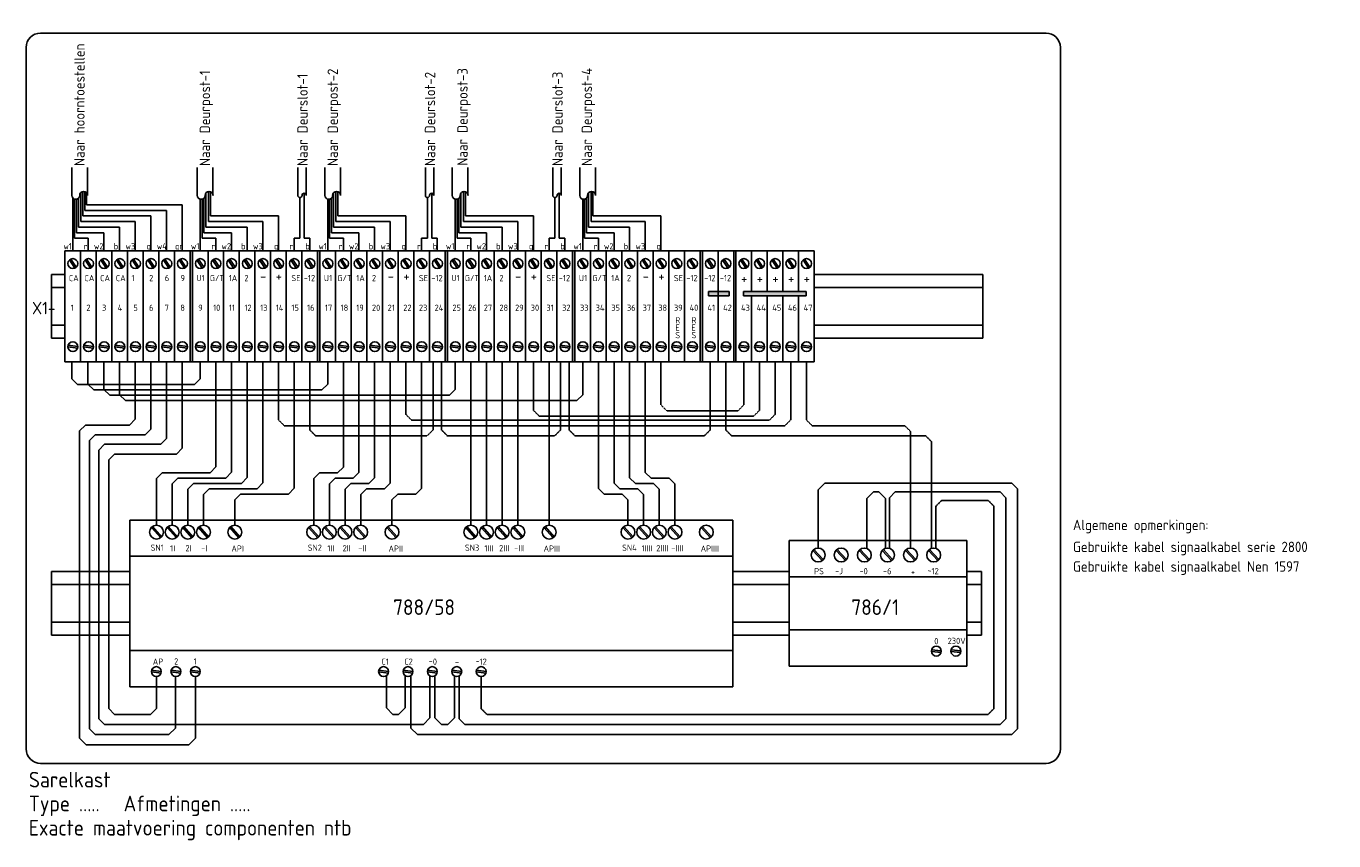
# Model space of a CAD drawing. Header units: millimetres. Extents: x -131870 to 63446, y -19823 to 125301.
# Tile 1 of 14: x -120206 to -97576, y 42372 to 56478. Entities that reach past the tile are written whole.
import ezdxf

# ---------------------------------------------------------------- set-up
doc = ezdxf.new("R2010")
doc.units = ezdxf.units.MM
doc.header["$LTSCALE"] = 0.5
doc.linetypes.add('CENTER2', pattern=[28.575, 19.05, -3.175, 3.175, -3.175])
doc.linetypes.add('HIDDENX2', pattern=[19.05, 12.7, -6.35])
doc.layers.add('tekst-018', color=1, linetype='Continuous')
doc.styles.get("Standard").update_dxf_attribs({"font": 'iso.shx'})

msp = doc.modelspace()

# ---------------------------------------------------------------- hatches: boundary and pattern name
at = {"linetype": 'Continuous'}
for color, points in [(3, [(-117368, 50667), (-117330, 50667), (-117330, 52588), (-117368, 52588)]), (3, [(-115162, 50667), (-115124, 50667), (-115124, 52588), (-115162, 52588)]), (3, [(-112956, 50667), (-112917, 50667), (-112917, 52588), (-112956, 52588)]), (3, [(-110749, 50667), (-110711, 50667), (-110711, 52588), (-110749, 52588)]), (3, [(-108543, 50667), (-108504, 50667), (-108504, 52588), (-108543, 52588)]), (3, [(-107962, 50667), (-107924, 50667), (-107924, 52588), (-107962, 52588)]), (5, [(-108400, 51886), (-108400, 51809), (-108041, 51809), (-108041, 51886)]), (5, [(-107794, 51886), (-107794, 51809), (-106705, 51809), (-106705, 51886)])]:
    msp.add_hatch(color=color, dxfattribs=at).paths.add_polyline_path(points)

# ---------------------------------------------------------------- linework, layer by layer
at = {"color": 5, "linetype": 'Continuous'}
for p, q in [((-102557, 56358), (-119956, 56358)), ((-120206, 56108), (-120206, 43964)), ((-102307, 43964), (-102307, 56108)), ((-108400, 51886), (-108041, 51886)), ((-108400, 51886), (-108400, 51809)), ((-108041, 51886), (-108041, 51809)), ((-107794, 51886), (-106705, 51886)), ((-107794, 51886), (-107794, 51809)), ((-106705, 51886), (-106705, 51809)), ((-108041, 51809), (-108400, 51809)), ((-106705, 51809), (-107794, 51809)), ((-119956, 43714), (-102557, 43714))]:
    msp.add_line(p, q, dxfattribs=at)
at = {"color": 3, "linetype": 'Continuous'}
for p, q in [((-119415, 54029), (-119415, 53547)), ((-119144, 53547), (-119144, 54029)), ((-117244, 54029), (-117244, 53547)), ((-116973, 53547), (-116973, 54029)), ((-115504, 54029), (-115504, 53547)), ((-115358, 53547), (-115358, 54029)), ((-115037, 54029), (-115037, 53547)), ((-114766, 53547), (-114766, 54029)), ((-113298, 54029), (-113298, 53547)), ((-113152, 53547), (-113152, 54029)), ((-112831, 54029), (-112831, 53547)), ((-112560, 53547), (-112560, 54029)), ((-111091, 54029), (-111091, 53547)), ((-110945, 53547), (-110945, 54029)), ((-110624, 54029), (-110624, 53547)), ((-110353, 53547), (-110353, 54029)), ((-119536, 52588), (-119265, 52588)), ((-119536, 52588), (-119536, 50667)), ((-119265, 51720), (-119265, 52588)), ((-119265, 52588), (-119265, 50667)), ((-119265, 52588), (-119265, 50667)), ((-119265, 52588), (-118994, 52588)), ((-119265, 52588), (-119265, 50667)), ((-118994, 51720), (-118994, 52588)), ((-118994, 52588), (-118994, 50667)), ((-118994, 52588), (-118994, 50667)), ((-118994, 52588), (-118723, 52588)), ((-118994, 52588), (-118994, 50667)), ((-118723, 51720), (-118723, 52588)), ((-118723, 52588), (-118723, 50667)), ((-118723, 52588), (-118723, 50667)), ((-118723, 52588), (-118452, 52588)), ((-118723, 52588), (-118723, 50667)), ((-118452, 51720), (-118452, 52588)), ((-118452, 52588), (-118452, 50667)), ((-118452, 52588), (-118452, 50667)), ((-118452, 51720), (-118452, 52588)), ((-118452, 52588), (-118452, 50667)), ((-118452, 52588), (-118452, 50667)), ((-118452, 52588), (-118181, 52588)), ((-118452, 52588), (-118452, 50667)), ((-118181, 51720), (-118181, 52588)), ((-118181, 52588), (-118181, 50667)), ((-118181, 52588), (-118181, 50667)), ((-118181, 51720), (-118181, 52588)), ((-118181, 52588), (-118181, 50667)), ((-118181, 52588), (-118181, 50667)), ((-118181, 52588), (-117910, 52588)), ((-118181, 52588), (-118181, 50667)), ((-117910, 51720), (-117910, 52588)), ((-117910, 52588), (-117910, 50667)), ((-117910, 52588), (-117910, 50667)), ((-117910, 51720), (-117910, 52588)), ((-117910, 52588), (-117910, 50667)), ((-117910, 52588), (-117910, 50667)), ((-117910, 52588), (-117639, 52588)), ((-117910, 52588), (-117910, 50667)), ((-117639, 51720), (-117639, 52588)), ((-117639, 52588), (-117639, 50667)), ((-117639, 52588), (-117639, 50667)), ((-117639, 51720), (-117639, 52588)), ((-117639, 52588), (-117639, 50667)), ((-117639, 52588), (-117639, 50667)), ((-117639, 52588), (-117368, 52588)), ((-117639, 52588), (-117639, 50667)), ((-117368, 51720), (-117368, 52588)), ((-117368, 52588), (-117368, 50667)), ((-117368, 52588), (-117368, 50667)), ((-117368, 51720), (-117368, 52588)), ((-117368, 52588), (-117368, 50667)), ((-117368, 50667), (-117368, 52588)), ((-117368, 52588), (-117330, 52588)), ((-117330, 52588), (-117059, 52588)), ((-117330, 52588), (-117330, 50667)), ((-117330, 52588), (-117330, 50667)), ((-117330, 52588), (-117330, 50667)), ((-117330, 50667), (-117330, 52588)), ((-117059, 51720), (-117059, 52588)), ((-117059, 52588), (-117059, 50667)), ((-117059, 52588), (-117059, 50667)), ((-117059, 52588), (-116788, 52588)), ((-116788, 51720), (-116788, 52588)), ((-116788, 52588), (-116788, 50667)), ((-116788, 52588), (-116788, 50667)), ((-116788, 52588), (-116517, 52588)), ((-116517, 51720), (-116517, 52588)), ((-116517, 52588), (-116517, 50667)), ((-116517, 52588), (-116517, 50667)), ((-116517, 52588), (-116246, 52588)), ((-116246, 51720), (-116246, 52588)), ((-116246, 52588), (-116246, 50667)), ((-116246, 52588), (-116246, 50667)), ((-116246, 52588), (-115975, 52588)), ((-115975, 51720), (-115975, 52588)), ((-115975, 52588), (-115975, 50667)), ((-115975, 52588), (-115975, 50667)), ((-115975, 52588), (-115704, 52588)), ((-115704, 51720), (-115704, 52588)), ((-115704, 52588), (-115704, 50667)), ((-115704, 52588), (-115704, 50667)), ((-115704, 52588), (-115433, 52588)), ((-115433, 51720), (-115433, 52588)), ((-115433, 52588), (-115433, 50667)), ((-115433, 52588), (-115433, 50667)), ((-115433, 52588), (-115162, 52588)), ((-115162, 51720), (-115162, 52588)), ((-115162, 52588), (-115162, 50667)), ((-115162, 50667), (-115162, 52588)), ((-115162, 52588), (-115124, 52588)), ((-115124, 52588), (-115124, 50667)), ((-115124, 52588), (-114853, 52588)), ((-115124, 52588), (-115124, 50667)), ((-115124, 50667), (-115124, 52588)), ((-114853, 51720), (-114853, 52588)), ((-114853, 52588), (-114853, 50667)), ((-114853, 52588), (-114853, 50667)), ((-114853, 52588), (-114582, 52588)), ((-114582, 51720), (-114582, 52588)), ((-114582, 52588), (-114582, 50667)), ((-114582, 52588), (-114582, 50667)), ((-114582, 52588), (-114311, 52588)), ((-114311, 51720), (-114311, 52588)), ((-114311, 52588), (-114311, 50667)), ((-114311, 52588), (-114311, 50667)), ((-114311, 52588), (-114040, 52588)), ((-114040, 51720), (-114040, 52588)), ((-114040, 52588), (-114040, 50667)), ((-114040, 52588), (-114040, 50667)), ((-114040, 52588), (-113769, 52588)), ((-113769, 51720), (-113769, 52588)), ((-113769, 52588), (-113769, 50667)), ((-113769, 52588), (-113769, 50667)), ((-113769, 52588), (-113498, 52588)), ((-113498, 51720), (-113498, 52588)), ((-113498, 52588), (-113498, 50667)), ((-113498, 52588), (-113498, 50667)), ((-113498, 52588), (-113227, 52588)), ((-113227, 51720), (-113227, 52588)), ((-113227, 52588), (-113227, 50667)), ((-113227, 52588), (-113227, 50667)), ((-113227, 52588), (-112956, 52588)), ((-112956, 51720), (-112956, 52588)), ((-112956, 52588), (-112956, 50667)), ((-112956, 50667), (-112956, 52588)), ((-112956, 52588), (-112917, 52588)), ((-112917, 52588), (-112917, 50667)), ((-112917, 52588), (-112646, 52588)), ((-112917, 52588), (-112917, 50667)), ((-112917, 50667), (-112917, 52588)), ((-112646, 51720), (-112646, 52588)), ((-112646, 52588), (-112646, 50667)), ((-112646, 52588), (-112646, 50667)), ((-112646, 52588), (-112375, 52588)), ((-112375, 51720), (-112375, 52588)), ((-112375, 52588), (-112375, 50667)), ((-112375, 52588), (-112375, 50667)), ((-112375, 52588), (-112104, 52588)), ((-112104, 51720), (-112104, 52588)), ((-112104, 52588), (-112104, 50667)), ((-112104, 52588), (-112104, 50667)), ((-112104, 52588), (-111833, 52588)), ((-111833, 51720), (-111833, 52588)), ((-111833, 52588), (-111833, 50667)), ((-111833, 52588), (-111833, 50667)), ((-111833, 52588), (-111562, 52588)), ((-111562, 51720), (-111562, 52588)), ((-111562, 52588), (-111562, 50667)), ((-111562, 52588), (-111562, 50667)), ((-111562, 52588), (-111291, 52588)), ((-111291, 51720), (-111291, 52588)), ((-111291, 52588), (-111291, 50667)), ((-111291, 52588), (-111291, 50667)), ((-111291, 52588), (-111020, 52588)), ((-111020, 51720), (-111020, 52588)), ((-111020, 52588), (-111020, 50667)), ((-111020, 52588), (-111020, 50667)), ((-111020, 52588), (-110749, 52588)), ((-110749, 51720), (-110749, 52588)), ((-110749, 52588), (-110749, 50667)), ((-110749, 50667), (-110749, 52588)), ((-110749, 52588), (-110711, 52588)), ((-110711, 52588), (-110711, 50667)), ((-110711, 52588), (-110440, 52588)), ((-110711, 52588), (-110711, 50667)), ((-110711, 50667), (-110711, 52588)), ((-110440, 51720), (-110440, 52588)), ((-110440, 52588), (-110440, 50667)), ((-110440, 52588), (-110440, 50667)), ((-110440, 52588), (-110169, 52588)), ((-110169, 51720), (-110169, 52588)), ((-110169, 52588), (-110169, 50667)), ((-110169, 52588), (-110169, 50667)), ((-110169, 52588), (-109898, 52588)), ((-109898, 51720), (-109898, 52588)), ((-109898, 52588), (-109898, 50667)), ((-109898, 52588), (-109898, 50667)), ((-109898, 52588), (-109627, 52588)), ((-109627, 51720), (-109627, 52588)), ((-109627, 52588), (-109627, 50667)), ((-109627, 52588), (-109627, 50667)), ((-109627, 52588), (-109356, 52588)), ((-109356, 51720), (-109356, 52588)), ((-109356, 52588), (-109356, 50667)), ((-109356, 52588), (-109356, 50667)), ((-109356, 52588), (-109085, 52588)), ((-109085, 51720), (-109085, 52588)), ((-109085, 52588), (-109085, 50667)), ((-109085, 52588), (-109085, 50667)), ((-109085, 52588), (-108814, 52588)), ((-108814, 51720), (-108814, 52588)), ((-108814, 52588), (-108814, 50667)), ((-108814, 52588), (-108814, 50667)), ((-108814, 52588), (-108543, 52588)), ((-108543, 51720), (-108543, 52588)), ((-108543, 52588), (-108543, 50667)), ((-108543, 52588), (-108504, 52588)), ((-108543, 52588), (-108543, 50667)), ((-108504, 50667), (-108504, 52588)), ((-108504, 51720), (-108504, 52588)), ((-108504, 52588), (-108504, 50667)), ((-108504, 52588), (-108504, 50667)), ((-108504, 52588), (-108233, 52588)), ((-108233, 51886), (-108233, 52588)), ((-108233, 52588), (-108233, 50667)), ((-108233, 52588), (-108233, 50667)), ((-108233, 52588), (-107962, 52588)), ((-107962, 52588), (-107924, 52588)), ((-107962, 51886), (-107962, 52588)), ((-107962, 52588), (-107962, 50667)), ((-107962, 52588), (-107962, 50667)), ((-107924, 52588), (-107924, 50667)), ((-107924, 52588), (-107653, 52588)), ((-107924, 52588), (-107924, 50667)), ((-107924, 50667), (-107924, 52588)), ((-107653, 52588), (-107653, 51886)), ((-107653, 52588), (-107382, 52588)), ((-107653, 51886), (-107653, 52588)), ((-107382, 52588), (-107382, 51886)), ((-107382, 52588), (-107111, 52588)), ((-107382, 51886), (-107382, 52588)), ((-107111, 52588), (-107111, 51886)), ((-107111, 52588), (-106840, 52588)), ((-107111, 51886), (-107111, 52588)), ((-106840, 52588), (-106840, 51886)), ((-106840, 52588), (-106569, 52588)), ((-106840, 51886), (-106840, 52588)), ((-106569, 50667), (-106569, 52588)), ((-107653, 50667), (-107653, 51809)), ((-107653, 51809), (-107653, 50667)), ((-107382, 50667), (-107382, 51809)), ((-107382, 51809), (-107382, 50667)), ((-107111, 50667), (-107111, 51809)), ((-107111, 51809), (-107111, 50667)), ((-106840, 50667), (-106840, 51809)), ((-106840, 51809), (-106840, 50667)), ((-119536, 50667), (-119265, 50667)), ((-119265, 50667), (-118994, 50667)), ((-118994, 50667), (-118723, 50667)), ((-118723, 50667), (-118452, 50667)), ((-118452, 50667), (-118181, 50667)), ((-118181, 50667), (-117910, 50667)), ((-117910, 50667), (-117639, 50667)), ((-117639, 50667), (-117368, 50667)), ((-117368, 50667), (-117330, 50667)), ((-117330, 50667), (-117059, 50667)), ((-117059, 50667), (-116788, 50667)), ((-116788, 50667), (-116517, 50667)), ((-116517, 50667), (-116246, 50667)), ((-116246, 50667), (-115975, 50667)), ((-115975, 50667), (-115704, 50667)), ((-115704, 50667), (-115433, 50667)), ((-115433, 50667), (-115162, 50667)), ((-115162, 50667), (-115124, 50667)), ((-115124, 50667), (-114853, 50667)), ((-114853, 50667), (-114582, 50667)), ((-114582, 50667), (-114311, 50667)), ((-114311, 50667), (-114040, 50667)), ((-114040, 50667), (-113769, 50667)), ((-113769, 50667), (-113498, 50667)), ((-113498, 50667), (-113227, 50667)), ((-113227, 50667), (-112956, 50667)), ((-112956, 50667), (-112917, 50667)), ((-112917, 50667), (-112646, 50667)), ((-112646, 50667), (-112375, 50667)), ((-112375, 50667), (-112104, 50667)), ((-112104, 50667), (-111833, 50667)), ((-111833, 50667), (-111562, 50667)), ((-111562, 50667), (-111291, 50667)), ((-111291, 50667), (-111020, 50667)), ((-111020, 50667), (-110749, 50667)), ((-110749, 50667), (-110711, 50667)), ((-110711, 50667), (-110440, 50667)), ((-110440, 50667), (-110169, 50667)), ((-110169, 50667), (-109898, 50667)), ((-109898, 50667), (-109627, 50667)), ((-109627, 50667), (-109356, 50667)), ((-109356, 50667), (-109085, 50667)), ((-109085, 50667), (-108814, 50667)), ((-108814, 50667), (-108543, 50667)), ((-108543, 50667), (-108504, 50667)), ((-108504, 50667), (-108233, 50667)), ((-108233, 50667), (-107962, 50667)), ((-107962, 50667), (-107924, 50667)), ((-107962, 50667), (-107924, 50667)), ((-107924, 50667), (-107653, 50667)), ((-107653, 50667), (-107382, 50667)), ((-107382, 50667), (-107111, 50667)), ((-107111, 50667), (-106840, 50667)), ((-106840, 50667), (-106569, 50667)), ((-118414, 47927), (-118414, 45041)), ((-118414, 47927), (-107975, 47927)), ((-107975, 45041), (-107975, 47927)), ((-106999, 47572), (-106999, 45396)), ((-106999, 47572), (-103928, 47572)), ((-103928, 45396), (-103928, 47572)), ((-118414, 47299), (-107975, 47299)), ((-106999, 46944), (-103928, 46944)), ((-106999, 46024), (-103928, 46024)), ((-118414, 45669), (-107975, 45669)), ((-106999, 45396), (-103928, 45396)), ((-118414, 45041), (-107975, 45041))]:
    msp.add_line(p, q, dxfattribs=at)
at = {"linetype": 'Continuous'}
for p, q in [((-119401, 53292), (-119401, 53506)), ((-119368, 52806), (-119368, 53482)), ((-119336, 52902), (-119336, 53480)), ((-119303, 52998), (-119303, 53495)), ((-119257, 53095), (-119257, 53597)), ((-119224, 53191), (-119224, 53611)), ((-119192, 53287), (-119192, 53612)), ((-119159, 53384), (-119159, 53590)), ((-117194, 53292), (-117194, 53482)), ((-117162, 52806), (-117162, 53480)), ((-117129, 52902), (-117129, 53497)), ((-117097, 52998), (-117097, 53584)), ((-117051, 53095), (-117051, 53614)), ((-117018, 53191), (-117018, 53611)), ((-115468, 53510), (-115468, 52806)), ((-115395, 53583), (-115395, 52806)), ((-114988, 53292), (-114988, 53482)), ((-114955, 52806), (-114955, 53480)), ((-114923, 52902), (-114923, 53497)), ((-114890, 52998), (-114890, 53584)), ((-114844, 53095), (-114844, 53614)), ((-114812, 53191), (-114812, 53611)), ((-113261, 53510), (-113261, 52806)), ((-113188, 53583), (-113188, 52806)), ((-112782, 53292), (-112782, 53482)), ((-112749, 52806), (-112749, 53480)), ((-112716, 52902), (-112716, 53497)), ((-112684, 52998), (-112684, 53584)), ((-112638, 53095), (-112638, 53614)), ((-112605, 53191), (-112605, 53611)), ((-111055, 53510), (-111055, 52806)), ((-110982, 53583), (-110982, 52806)), ((-110575, 53292), (-110575, 53482)), ((-110543, 52806), (-110543, 53480)), ((-110510, 52902), (-110510, 53497)), ((-110477, 52998), (-110477, 53584)), ((-110431, 53095), (-110431, 53614)), ((-110399, 53191), (-110399, 53611)), ((-119401, 52588), (-119401, 53292)), ((-118046, 53191), (-119224, 53191)), ((-117775, 53287), (-119192, 53287)), ((-117504, 53384), (-119159, 53384)), ((-118046, 53191), (-118046, 52588)), ((-117775, 53287), (-117775, 52588)), ((-117504, 53384), (-117504, 52588)), ((-117194, 52588), (-117194, 53292)), ((-115839, 53191), (-117018, 53191)), ((-115839, 53191), (-115839, 52588)), ((-114988, 52588), (-114988, 53292)), ((-113633, 53191), (-114812, 53191)), ((-113633, 53191), (-113633, 52588)), ((-112782, 52588), (-112782, 53292)), ((-111427, 53191), (-112605, 53191)), ((-111427, 53191), (-111427, 52588)), ((-110575, 52588), (-110575, 53292)), ((-109220, 53191), (-110399, 53191)), ((-109220, 53191), (-109220, 52588)), ((-118588, 52998), (-119303, 52998)), ((-118317, 53095), (-119257, 53095)), ((-118588, 52998), (-118588, 52588)), ((-118317, 53095), (-118317, 52588)), ((-116381, 52998), (-117097, 52998)), ((-116110, 53095), (-117051, 53095)), ((-116381, 52998), (-116381, 52588)), ((-116110, 53095), (-116110, 52588)), ((-114175, 52998), (-114890, 52998)), ((-113904, 53095), (-114844, 53095)), ((-114175, 52998), (-114175, 52588)), ((-113904, 53095), (-113904, 52588)), ((-111969, 52998), (-112684, 52998)), ((-111698, 53095), (-112638, 53095)), ((-111969, 52998), (-111969, 52588)), ((-111698, 53095), (-111698, 52588)), ((-109762, 52998), (-110477, 52998)), ((-109491, 53095), (-110431, 53095)), ((-109762, 52998), (-109762, 52588)), ((-109491, 53095), (-109491, 52588)), ((-119130, 52806), (-119368, 52806)), ((-118859, 52902), (-119336, 52902)), ((-119130, 52588), (-119130, 52806)), ((-118859, 52902), (-118859, 52588)), ((-116923, 52806), (-117162, 52806)), ((-116652, 52902), (-117129, 52902)), ((-116923, 52588), (-116923, 52806)), ((-116652, 52902), (-116652, 52588)), ((-115568, 52588), (-115568, 52806)), ((-115468, 52806), (-115568, 52806)), ((-115297, 52806), (-115395, 52806)), ((-115297, 52588), (-115297, 52806)), ((-114717, 52806), (-114955, 52806)), ((-114446, 52902), (-114923, 52902)), ((-114717, 52588), (-114717, 52806)), ((-114446, 52902), (-114446, 52588)), ((-113362, 52588), (-113362, 52806)), ((-113261, 52806), (-113362, 52806)), ((-113091, 52806), (-113188, 52806)), ((-113091, 52588), (-113091, 52806)), ((-112511, 52806), (-112749, 52806)), ((-112240, 52902), (-112716, 52902)), ((-112511, 52588), (-112511, 52806)), ((-112240, 52902), (-112240, 52588)), ((-111156, 52588), (-111156, 52806)), ((-111055, 52806), (-111156, 52806)), ((-110885, 52806), (-110982, 52806)), ((-110885, 52588), (-110885, 52806)), ((-110304, 52806), (-110543, 52806)), ((-110033, 52902), (-110510, 52902)), ((-110304, 52588), (-110304, 52806)), ((-110033, 52902), (-110033, 52588)), ((-116923, 48846), (-116923, 50667)), ((-116652, 50667), (-116652, 48754)), ((-116381, 50667), (-116381, 48662)), ((-116110, 50667), (-116110, 48569)), ((-115568, 50667), (-115568, 48477)), ((-114717, 48844), (-114717, 50667)), ((-114446, 50667), (-114446, 48752)), ((-114175, 50667), (-114175, 48660)), ((-113904, 50667), (-113904, 48567)), ((-113362, 50667), (-113362, 48475)), ((-112511, 49026), (-112511, 50667)), ((-112240, 50667), (-112240, 48934)), ((-111969, 50667), (-111969, 48842)), ((-111698, 50667), (-111698, 48749)), ((-111156, 50667), (-111156, 48826)), ((-110304, 48475), (-110304, 50667)), ((-110033, 50667), (-110033, 48567)), ((-109762, 50667), (-109762, 48660)), ((-109491, 50667), (-109491, 48752)), ((-112511, 47838), (-112511, 49026)), ((-112240, 48934), (-112240, 47838)), ((-117850, 48746), (-117950, 48646)), ((-117850, 48746), (-117023, 48746)), ((-117023, 48746), (-116923, 48846)), ((-116652, 48754), (-116752, 48654)), ((-116481, 48562), (-116381, 48662)), ((-115130, 48744), (-115230, 48644)), ((-115130, 48744), (-114817, 48744)), ((-114717, 48844), (-114817, 48744)), ((-114546, 48652), (-114446, 48752)), ((-114275, 48560), (-114175, 48660)), ((-111969, 48842), (-111969, 47838)), ((-111698, 48749), (-111698, 47838)), ((-111156, 48826), (-111156, 47838)), ((-109662, 48560), (-109762, 48660)), ((-109391, 48652), (-109491, 48752)), ((-117950, 47838), (-117950, 48646)), ((-117579, 48654), (-117679, 48554)), ((-117679, 48554), (-117679, 47838)), ((-117579, 48654), (-116752, 48654)), ((-117308, 48562), (-117408, 48462)), ((-117408, 48462), (-117408, 47838)), ((-117308, 48562), (-116481, 48562)), ((-117037, 48469), (-117137, 48369)), ((-117037, 48469), (-116210, 48469)), ((-116110, 48569), (-116210, 48469)), ((-115668, 48377), (-115568, 48477)), ((-115230, 47838), (-115230, 48644)), ((-114859, 48652), (-114959, 48552)), ((-114959, 48552), (-114959, 47838)), ((-114859, 48652), (-114546, 48652)), ((-114588, 48560), (-114688, 48460)), ((-114688, 48460), (-114688, 47838)), ((-114588, 48560), (-114275, 48560)), ((-114317, 48467), (-114417, 48367)), ((-114317, 48467), (-114004, 48467)), ((-114004, 48467), (-113904, 48567)), ((-113462, 48375), (-113362, 48475)), ((-110204, 48375), (-110304, 48475)), ((-109933, 48467), (-110033, 48567)), ((-109933, 48467), (-109620, 48467)), ((-109662, 48560), (-109349, 48560)), ((-109520, 48367), (-109620, 48467)), ((-109391, 48652), (-109078, 48652)), ((-109249, 48460), (-109349, 48560)), ((-109249, 48460), (-109249, 47838)), ((-108978, 48552), (-109078, 48652)), ((-108978, 48552), (-108978, 47838)), ((-117137, 48369), (-117137, 47838)), ((-116495, 48377), (-116595, 48277)), ((-116595, 48277), (-116595, 47838)), ((-116495, 48377), (-115668, 48377)), ((-114417, 48367), (-114417, 47838)), ((-113775, 48375), (-113875, 48275)), ((-113875, 48275), (-113875, 47838)), ((-113775, 48375), (-113462, 48375)), ((-110204, 48375), (-109891, 48375)), ((-109791, 48275), (-109891, 48375)), ((-109791, 47838), (-109791, 48275)), ((-109520, 48367), (-109520, 47838)), ((-117878, 47621), (-118039, 47798)), ((-117861, 47637), (-118021, 47814)), ((-117607, 47621), (-117768, 47798)), ((-117590, 47637), (-117750, 47814)), ((-117336, 47621), (-117497, 47798)), ((-117319, 47637), (-117479, 47814)), ((-117065, 47621), (-117226, 47798)), ((-117048, 47637), (-117208, 47814)), ((-116523, 47621), (-116684, 47798)), ((-116506, 47637), (-116666, 47814)), ((-115159, 47621), (-115319, 47798)), ((-115141, 47637), (-115301, 47814)), ((-114888, 47621), (-115048, 47798)), ((-114870, 47637), (-115030, 47814)), ((-114617, 47621), (-114777, 47798)), ((-114599, 47637), (-114759, 47814)), ((-114346, 47621), (-114506, 47798)), ((-114328, 47637), (-114488, 47814)), ((-113804, 47621), (-113964, 47798)), ((-113786, 47637), (-113946, 47814)), ((-112439, 47621), (-112600, 47798)), ((-112422, 47637), (-112582, 47814)), ((-112168, 47621), (-112329, 47798)), ((-112151, 47637), (-112311, 47814)), ((-111897, 47621), (-112058, 47798)), ((-111880, 47637), (-112040, 47814)), ((-111626, 47621), (-111787, 47798)), ((-111609, 47637), (-111769, 47814)), ((-111084, 47621), (-111245, 47798)), ((-111067, 47637), (-111227, 47814)), ((-109720, 47621), (-109880, 47798)), ((-109702, 47637), (-109862, 47814)), ((-109449, 47621), (-109609, 47798)), ((-109431, 47637), (-109591, 47814)), ((-109178, 47621), (-109338, 47798)), ((-109160, 47637), (-109320, 47814)), ((-108907, 47621), (-109067, 47798)), ((-108889, 47637), (-109049, 47814)), ((-108365, 47621), (-108525, 47798)), ((-108347, 47637), (-108507, 47814)), ((-106429, 47225), (-106590, 47402)), ((-106412, 47241), (-106572, 47418)), ((-106029, 47225), (-106190, 47402)), ((-106012, 47241), (-106172, 47418)), ((-105629, 47225), (-105790, 47402)), ((-105612, 47241), (-105772, 47418)), ((-105229, 47225), (-105390, 47402)), ((-105212, 47241), (-105372, 47418)), ((-104829, 47225), (-104990, 47402)), ((-104812, 47241), (-104972, 47418)), ((-104429, 47225), (-104590, 47402)), ((-104412, 47241), (-104572, 47418))]:
    msp.add_line(p, q, dxfattribs=at)
at = {"color": 2, "linetype": 'Continuous'}
for p, q in [((-119364, 52289), (-119456, 52430)), ((-119340, 52305), (-119431, 52446)), ((-119093, 52289), (-119185, 52430)), ((-119069, 52305), (-119160, 52446)), ((-118822, 52289), (-118914, 52430)), ((-118798, 52305), (-118889, 52446)), ((-118551, 52289), (-118643, 52430)), ((-118527, 52305), (-118618, 52446)), ((-118280, 52289), (-118372, 52430)), ((-118256, 52305), (-118347, 52446)), ((-118009, 52289), (-118101, 52430)), ((-117985, 52305), (-118076, 52446)), ((-117738, 52289), (-117830, 52430)), ((-117714, 52305), (-117805, 52446)), ((-117467, 52289), (-117559, 52430)), ((-117443, 52305), (-117534, 52446)), ((-117158, 52289), (-117250, 52430)), ((-117133, 52305), (-117225, 52446)), ((-116887, 52289), (-116979, 52430)), ((-116862, 52305), (-116954, 52446)), ((-116616, 52289), (-116708, 52430)), ((-116591, 52305), (-116683, 52446)), ((-116345, 52289), (-116437, 52430)), ((-116320, 52305), (-116412, 52446)), ((-116074, 52289), (-116166, 52430)), ((-116049, 52305), (-116141, 52446)), ((-115803, 52289), (-115895, 52430)), ((-115778, 52305), (-115870, 52446)), ((-115532, 52289), (-115624, 52430)), ((-115507, 52305), (-115599, 52446)), ((-115261, 52289), (-115353, 52430)), ((-115236, 52305), (-115328, 52446)), ((-114952, 52289), (-115043, 52430)), ((-114927, 52305), (-115019, 52446)), ((-114681, 52289), (-114772, 52430)), ((-114656, 52305), (-114748, 52446)), ((-114410, 52289), (-114501, 52430)), ((-114385, 52305), (-114477, 52446)), ((-114139, 52289), (-114230, 52430)), ((-114114, 52305), (-114206, 52446)), ((-113868, 52289), (-113959, 52430)), ((-113843, 52305), (-113935, 52446)), ((-113597, 52289), (-113688, 52430)), ((-113572, 52305), (-113664, 52446)), ((-113326, 52289), (-113417, 52430)), ((-113301, 52305), (-113393, 52446)), ((-113055, 52289), (-113146, 52430)), ((-113030, 52305), (-113122, 52446)), ((-112745, 52289), (-112837, 52430)), ((-112721, 52305), (-112812, 52446)), ((-112474, 52289), (-112566, 52430)), ((-112450, 52305), (-112541, 52446)), ((-112203, 52289), (-112295, 52430)), ((-112179, 52305), (-112270, 52446)), ((-111932, 52289), (-112024, 52430)), ((-111908, 52305), (-111999, 52446)), ((-111661, 52289), (-111753, 52430)), ((-111637, 52305), (-111728, 52446)), ((-111390, 52289), (-111482, 52430)), ((-111366, 52305), (-111457, 52446)), ((-111119, 52289), (-111211, 52430)), ((-111095, 52305), (-111186, 52446)), ((-110848, 52289), (-110940, 52430)), ((-110824, 52305), (-110915, 52446)), ((-110539, 52289), (-110630, 52430)), ((-110514, 52305), (-110606, 52446)), ((-110268, 52289), (-110359, 52430)), ((-110243, 52305), (-110335, 52446)), ((-109997, 52289), (-110088, 52430)), ((-109972, 52305), (-110064, 52446)), ((-109726, 52289), (-109817, 52430)), ((-109701, 52305), (-109793, 52446)), ((-109455, 52289), (-109546, 52430)), ((-109430, 52305), (-109522, 52446)), ((-109184, 52289), (-109275, 52430)), ((-109159, 52305), (-109251, 52446)), ((-108913, 52289), (-109004, 52430)), ((-108888, 52305), (-108980, 52446)), ((-108642, 52289), (-108733, 52430)), ((-108617, 52305), (-108709, 52446)), ((-108332, 52289), (-108424, 52430)), ((-108308, 52305), (-108399, 52446)), ((-108061, 52289), (-108153, 52430)), ((-108037, 52305), (-108128, 52446)), ((-107752, 52289), (-107843, 52430)), ((-107727, 52305), (-107819, 52446)), ((-107481, 52289), (-107572, 52430)), ((-107456, 52305), (-107548, 52446)), ((-107210, 52289), (-107301, 52430)), ((-107185, 52305), (-107277, 52446)), ((-106939, 52289), (-107030, 52430)), ((-106914, 52305), (-107006, 52446)), ((-106668, 52289), (-106759, 52430)), ((-106643, 52305), (-106735, 52446)), ((-119316, 50904), (-119483, 50924)), ((-119313, 50933), (-119480, 50953)), ((-119045, 50904), (-119212, 50924)), ((-119042, 50933), (-119209, 50953)), ((-118774, 50904), (-118941, 50924)), ((-118771, 50933), (-118938, 50953)), ((-118503, 50904), (-118670, 50924)), ((-118500, 50933), (-118667, 50953)), ((-118232, 50904), (-118399, 50924)), ((-118229, 50933), (-118396, 50953)), ((-117961, 50904), (-118128, 50924)), ((-117958, 50933), (-118125, 50953)), ((-117690, 50904), (-117857, 50924)), ((-117687, 50933), (-117854, 50953)), ((-117419, 50904), (-117586, 50924)), ((-117416, 50933), (-117583, 50953)), ((-117110, 50904), (-117277, 50924)), ((-117106, 50933), (-117273, 50953)), ((-116839, 50904), (-117006, 50924)), ((-116835, 50933), (-117002, 50953)), ((-116568, 50904), (-116735, 50924)), ((-116564, 50933), (-116731, 50953)), ((-116297, 50904), (-116464, 50924)), ((-116293, 50933), (-116460, 50953)), ((-116026, 50904), (-116193, 50924)), ((-116022, 50933), (-116189, 50953)), ((-115755, 50904), (-115922, 50924)), ((-115751, 50933), (-115918, 50953)), ((-115484, 50904), (-115651, 50924)), ((-115480, 50933), (-115647, 50953)), ((-115213, 50904), (-115380, 50924)), ((-115209, 50933), (-115376, 50953)), ((-114903, 50904), (-115070, 50924)), ((-114900, 50933), (-115067, 50953)), ((-114632, 50904), (-114799, 50924)), ((-114629, 50933), (-114796, 50953)), ((-114361, 50904), (-114528, 50924)), ((-114358, 50933), (-114525, 50953)), ((-114090, 50904), (-114257, 50924)), ((-114087, 50933), (-114254, 50953)), ((-113819, 50904), (-113986, 50924)), ((-113816, 50933), (-113983, 50953)), ((-113548, 50904), (-113715, 50924)), ((-113545, 50933), (-113712, 50953)), ((-113277, 50904), (-113444, 50924)), ((-113274, 50933), (-113441, 50953)), ((-113006, 50904), (-113173, 50924)), ((-113003, 50933), (-113170, 50953)), ((-112697, 50904), (-112864, 50924)), ((-112693, 50933), (-112860, 50953)), ((-112426, 50904), (-112593, 50924)), ((-112422, 50933), (-112589, 50953)), ((-112155, 50904), (-112322, 50924)), ((-112151, 50933), (-112318, 50953)), ((-111884, 50904), (-112051, 50924)), ((-111880, 50933), (-112047, 50953)), ((-111613, 50904), (-111780, 50924)), ((-111609, 50933), (-111776, 50953)), ((-111342, 50904), (-111509, 50924)), ((-111338, 50933), (-111505, 50953)), ((-111071, 50904), (-111238, 50924)), ((-111067, 50933), (-111234, 50953)), ((-110800, 50904), (-110967, 50924)), ((-110796, 50933), (-110963, 50953)), ((-110491, 50904), (-110657, 50924)), ((-110487, 50933), (-110654, 50953)), ((-110220, 50904), (-110386, 50924)), ((-110216, 50933), (-110383, 50953)), ((-109949, 50904), (-110115, 50924)), ((-109945, 50933), (-110112, 50953)), ((-109678, 50904), (-109844, 50924)), ((-109674, 50933), (-109841, 50953)), ((-109407, 50904), (-109573, 50924)), ((-109403, 50933), (-109570, 50953)), ((-109136, 50904), (-109302, 50924)), ((-109132, 50933), (-109299, 50953)), ((-108865, 50904), (-109031, 50924)), ((-108861, 50933), (-109028, 50953)), ((-108594, 50904), (-108760, 50924)), ((-108590, 50933), (-108757, 50953)), ((-108284, 50904), (-108451, 50924)), ((-108281, 50933), (-108447, 50953)), ((-108013, 50904), (-108180, 50924)), ((-108010, 50933), (-108176, 50953)), ((-107704, 50904), (-107871, 50924)), ((-107700, 50933), (-107867, 50953)), ((-107433, 50904), (-107600, 50924)), ((-107429, 50933), (-107596, 50953)), ((-107162, 50904), (-107329, 50924)), ((-107158, 50933), (-107325, 50953)), ((-106891, 50904), (-107058, 50924)), ((-106887, 50933), (-107054, 50953)), ((-106620, 50904), (-106787, 50924)), ((-106616, 50933), (-106783, 50953)), ((-118317, 49672), (-118317, 50667)), ((-118046, 49502), (-118046, 50667)), ((-117775, 49339), (-117775, 50667)), ((-117504, 49169), (-117504, 50667)), ((-119281, 49472), (-119181, 49572)), ((-119181, 49572), (-118417, 49572)), ((-118417, 49572), (-118317, 49672)), ((-119281, 44150), (-119281, 49472)), ((-119111, 49302), (-119011, 49402)), ((-119011, 49402), (-118146, 49402)), ((-118146, 49402), (-118046, 49502)), ((-117875, 49239), (-117775, 49339)), ((-119111, 44312), (-119111, 49302)), ((-118948, 49139), (-118848, 49239)), ((-118948, 44487), (-118948, 49139)), ((-118848, 49239), (-117875, 49239)), ((-117604, 49069), (-117504, 49169)), ((-118778, 48969), (-118678, 49069)), ((-118778, 44661), (-118778, 48969)), ((-118678, 49069), (-117604, 49069)), ((-105658, 48299), (-105544, 48413)), ((-105658, 48299), (-105658, 47433)), ((-105449, 48413), (-105544, 48413)), ((-105335, 48299), (-105449, 48413)), ((-105335, 48299), (-105335, 47436)), ((-105167, 48413), (-105267, 48313)), ((-105267, 48313), (-105267, 47436)), ((-103353, 48413), (-105167, 48413)), ((-103253, 48313), (-103353, 48413)), ((-103253, 48313), (-103253, 44485)), ((-104373, 45633), (-104540, 45653)), ((-104369, 45662), (-104536, 45682)), ((-104036, 45633), (-104203, 45653)), ((-104032, 45662), (-104199, 45682)), ((-117871, 45278), (-118038, 45299)), ((-117867, 45307), (-118034, 45328)), ((-117534, 45278), (-117701, 45299)), ((-117530, 45307), (-117697, 45328)), ((-117197, 45278), (-117363, 45299)), ((-117193, 45307), (-117360, 45328)), ((-113939, 45278), (-114106, 45299)), ((-113936, 45307), (-114103, 45328)), ((-113517, 45278), (-113684, 45299)), ((-113514, 45307), (-113681, 45328)), ((-113095, 45278), (-113262, 45299)), ((-113091, 45307), (-113258, 45328)), ((-112673, 45278), (-112840, 45299)), ((-112669, 45307), (-112836, 45328)), ((-112250, 45278), (-112417, 45299)), ((-112247, 45307), (-112414, 45328)), ((-117953, 44661), (-117953, 45217)), ((-117620, 44326), (-117620, 45218)), ((-117278, 44150), (-117278, 45218)), ((-113218, 44502), (-113218, 45228)), ((-113132, 44502), (-113132, 45231)), ((-112795, 44502), (-112795, 45228)), ((-112713, 44485), (-112713, 45228)), ((-118778, 44661), (-118678, 44561)), ((-118053, 44561), (-117953, 44661)), ((-118948, 44487), (-118848, 44387)), ((-118848, 44387), (-113332, 44387)), ((-118053, 44561), (-118678, 44561)), ((-113218, 44502), (-113332, 44387)), ((-113132, 44502), (-113017, 44387)), ((-113017, 44387), (-112909, 44387)), ((-112795, 44502), (-112909, 44387)), ((-112613, 44385), (-112713, 44485)), ((-103353, 44385), (-112613, 44385)), ((-103353, 44385), (-103253, 44485)), ((-119281, 44150), (-119167, 44036)), ((-119111, 44312), (-119011, 44212)), ((-119011, 44212), (-117734, 44212)), ((-117620, 44326), (-117734, 44212)), ((-117278, 44150), (-117392, 44036)), ((-119167, 44036), (-117392, 44036))]:
    msp.add_line(p, q, dxfattribs=at)
at = {"color": 8, "linetype": 'Continuous'}
for p, q in [((-119770, 52180), (-119536, 52180)), ((-119770, 51075), (-119770, 52180)), ((-106569, 52180), (-103653, 52180)), ((-103653, 51075), (-103653, 52180)), ((-119770, 51955), (-119536, 51955)), ((-106554, 51955), (-103660, 51955)), ((-119770, 51300), (-119536, 51300)), ((-106554, 51300), (-103660, 51300)), ((-119770, 51075), (-119536, 51075)), ((-106569, 51075), (-103653, 51075)), ((-119768, 47037), (-118414, 47037)), ((-119768, 45931), (-119768, 47037)), ((-107975, 47037), (-106999, 47037)), ((-103928, 47037), (-103673, 47037)), ((-103673, 45931), (-103673, 47037)), ((-119768, 46812), (-118414, 46812)), ((-107975, 46812), (-106999, 46812)), ((-103913, 46812), (-103680, 46812)), ((-119768, 46156), (-118414, 46156)), ((-107975, 46156), (-106999, 46156)), ((-103913, 46156), (-103680, 46156)), ((-119768, 45931), (-118414, 45931)), ((-107975, 45931), (-106999, 45931)), ((-103928, 45931), (-103673, 45931))]:
    msp.add_line(p, q, dxfattribs=at)
at = {"color": 6, "linetype": 'HIDDENX2'}
for p, q in [((-119416, 50374), (-119416, 50667)), ((-119136, 50281), (-119136, 50667)), ((-118859, 50189), (-118859, 50667)), ((-118588, 50097), (-118588, 50667)), ((-117194, 50374), (-117194, 50667)), ((-114988, 50281), (-114988, 50667)), ((-112782, 50189), (-112782, 50667)), ((-110575, 50097), (-110575, 50667))]:
    msp.add_line(p, q, dxfattribs=at)
at = {"color": 3, "linetype": 'HIDDENX2'}
for p, q in [((-115839, 49660), (-115839, 50667)), ((-113633, 49753), (-113633, 50667)), ((-111427, 49826), (-111427, 50667)), ((-109220, 49919), (-109220, 50667)), ((-107788, 49919), (-107788, 50667)), ((-107517, 49826), (-107517, 50667)), ((-107246, 49753), (-107246, 50667)), ((-106975, 49660), (-106975, 50667)), ((-106704, 49660), (-106704, 50667)), ((-111327, 49726), (-111427, 49826)), ((-109120, 49819), (-109220, 49919)), ((-107888, 49819), (-109120, 49819)), ((-107888, 49819), (-107788, 49919)), ((-107617, 49726), (-107517, 49826)), ((-115739, 49560), (-115839, 49660)), ((-113533, 49653), (-113633, 49753)), ((-107346, 49653), (-113533, 49653)), ((-107617, 49726), (-111327, 49726)), ((-107246, 49753), (-107346, 49653)), ((-107075, 49560), (-106975, 49660)), ((-106604, 49560), (-106704, 49660)), ((-107075, 49560), (-115739, 49560)), ((-106604, 49560), (-105001, 49560)), ((-104901, 49460), (-105001, 49560)), ((-104901, 47441), (-104901, 49460))]:
    msp.add_line(p, q, dxfattribs=at)
at = {"color": 4, "linetype": 'CENTER2'}
for p, q in [((-115297, 49486), (-115297, 50667)), ((-113165, 49486), (-113165, 50667)), ((-113017, 49486), (-113017, 50667)), ((-110959, 49486), (-110959, 50667)), ((-110810, 49486), (-110810, 50667)), ((-108369, 49486), (-108369, 50667)), ((-108098, 49486), (-108098, 50667)), ((-115197, 49386), (-115297, 49486)), ((-115197, 49386), (-113265, 49386)), ((-113165, 49486), (-113265, 49386)), ((-112917, 49386), (-113017, 49486)), ((-112917, 49386), (-111059, 49386)), ((-110959, 49486), (-111059, 49386)), ((-110710, 49386), (-110810, 49486)), ((-110710, 49386), (-108469, 49386)), ((-108369, 49486), (-108469, 49386)), ((-107998, 49386), (-108098, 49486)), ((-107998, 49386), (-104640, 49386)), ((-104540, 49286), (-104640, 49386)), ((-104540, 49286), (-104540, 47435)), ((-104362, 48267), (-104462, 48167)), ((-104362, 48267), (-103559, 48267)), ((-103459, 48167), (-103559, 48267)), ((-104540, 48030), (-104540, 47435)), ((-104462, 48167), (-104462, 47435)), ((-103459, 48167), (-103459, 44661)), ((-112332, 44661), (-112332, 45217)), ((-112232, 44561), (-112332, 44661)), ((-103559, 44561), (-103459, 44661)), ((-103559, 44561), (-112232, 44561))]:
    msp.add_line(p, q, dxfattribs=at)
at = {"color": 6, "linetype": 'Continuous'}
for p, q in [((-119316, 50274), (-119416, 50374)), ((-119036, 50181), (-119136, 50281)), ((-117194, 50374), (-117294, 50274)), ((-114988, 50281), (-115088, 50181)), ((-118759, 50089), (-118859, 50189)), ((-118488, 49997), (-118588, 50097)), ((-112782, 50189), (-112882, 50089)), ((-110575, 50097), (-110675, 49997)), ((-106501, 48452), (-106387, 48567)), ((-106501, 48452), (-106501, 47441)), ((-103148, 48567), (-106387, 48567)), ((-103048, 48467), (-103148, 48567)), ((-103048, 48467), (-103048, 44312)), ((-113972, 44673), (-113972, 45232)), ((-113649, 44673), (-113649, 45234)), ((-113550, 44326), (-113550, 45232)), ((-113972, 44673), (-113858, 44559)), ((-113649, 44673), (-113763, 44559)), ((-113858, 44559), (-113763, 44559)), ((-113550, 44326), (-113436, 44212)), ((-103148, 44212), (-113436, 44212)), ((-103148, 44212), (-103048, 44312))]:
    msp.add_line(p, q, dxfattribs=at)
at = {"color": 6, "linetype": 'CENTER2'}
for p, q in [((-119316, 50274), (-117294, 50274)), ((-119036, 50181), (-115088, 50181)), ((-118759, 50089), (-112882, 50089)), ((-118488, 49997), (-110675, 49997))]:
    msp.add_line(p, q, dxfattribs=at)
at = {"color": 2, "linetype": 'Continuous'}
for centre, radius in [((-119398, 52367), 85.3), ((-119127, 52367), 85.3), ((-118856, 52367), 85.3), ((-118585, 52367), 85.3), ((-118314, 52367), 85.3), ((-118043, 52367), 85.3), ((-117772, 52367), 85.3), ((-117501, 52367), 85.3), ((-117192, 52367), 85.3), ((-116921, 52367), 85.3), ((-116650, 52367), 85.3), ((-116379, 52367), 85.3), ((-116108, 52367), 85.3), ((-115837, 52367), 85.3), ((-115566, 52367), 85.3), ((-115295, 52367), 85.3), ((-114985, 52367), 85.3), ((-114714, 52367), 85.3), ((-114443, 52367), 85.3), ((-114172, 52367), 85.3), ((-113901, 52367), 85.3), ((-113630, 52367), 85.3), ((-113359, 52367), 85.3), ((-113088, 52367), 85.3), ((-112779, 52367), 85.3), ((-112508, 52367), 85.3), ((-112237, 52367), 85.3), ((-111966, 52367), 85.3), ((-111695, 52367), 85.3), ((-111424, 52367), 85.3), ((-111153, 52367), 85.3), ((-110882, 52367), 85.3), ((-110572, 52367), 85.3), ((-110301, 52367), 85.3), ((-110030, 52367), 85.3), ((-109759, 52367), 85.3), ((-109488, 52367), 85.3), ((-109217, 52367), 85.3), ((-108946, 52367), 85.3), ((-108675, 52367), 85.3), ((-108366, 52367), 85.3), ((-108095, 52367), 85.3), ((-107785, 52367), 85.3), ((-107514, 52367), 85.3), ((-107243, 52367), 85.3), ((-106972, 52367), 85.3), ((-106701, 52367), 85.3), ((-119398, 50928), 85.3), ((-119127, 50928), 85.3), ((-118856, 50928), 85.3), ((-118585, 50928), 85.3), ((-118314, 50928), 85.3), ((-118043, 50928), 85.3), ((-117772, 50928), 85.3), ((-117501, 50928), 85.3), ((-117192, 50928), 85.3), ((-116921, 50928), 85.3), ((-116650, 50928), 85.3), ((-116379, 50928), 85.3), ((-116108, 50928), 85.3), ((-115837, 50928), 85.3), ((-115566, 50928), 85.3), ((-115295, 50928), 85.3), ((-114985, 50928), 85.3), ((-114714, 50928), 85.3), ((-114443, 50928), 85.3), ((-114172, 50928), 85.3), ((-113901, 50928), 85.3), ((-113630, 50928), 85.3), ((-113359, 50928), 85.3), ((-113088, 50928), 85.3), ((-112779, 50928), 85.3), ((-112508, 50928), 85.3), ((-112237, 50928), 85.3), ((-111966, 50928), 85.3), ((-111695, 50928), 85.3), ((-111424, 50928), 85.3), ((-111153, 50928), 85.3), ((-110882, 50928), 85.3), ((-110572, 50928), 85.3), ((-110301, 50928), 85.3), ((-110030, 50928), 85.3), ((-109759, 50928), 85.3), ((-109488, 50928), 85.3), ((-109217, 50928), 85.3), ((-108946, 50928), 85.3), ((-108675, 50928), 85.3), ((-108366, 50928), 85.3), ((-108095, 50928), 85.3), ((-107785, 50928), 85.3), ((-107514, 50928), 85.3), ((-107243, 50928), 85.3), ((-106972, 50928), 85.3), ((-106701, 50928), 85.3), ((-117950, 47718), 120), ((-117679, 47718), 120), ((-117408, 47718), 120), ((-117137, 47718), 120), ((-116595, 47718), 120), ((-115230, 47718), 120), ((-114959, 47718), 120), ((-114688, 47718), 120), ((-114417, 47718), 120), ((-113875, 47718), 120), ((-112511, 47718), 120), ((-112240, 47718), 120), ((-111969, 47718), 120), ((-111698, 47718), 120), ((-111156, 47718), 120), ((-109791, 47718), 120), ((-109520, 47718), 120), ((-109249, 47718), 120), ((-108978, 47718), 120), ((-108436, 47718), 120), ((-106501, 47321), 120), ((-106101, 47321), 120), ((-105701, 47321), 120), ((-105301, 47321), 120), ((-104901, 47321), 120), ((-104501, 47321), 120), ((-104454, 45657), 85.3), ((-104117, 45657), 85.3), ((-117953, 45303), 85.3), ((-117615, 45303), 85.3), ((-117278, 45303), 85.3), ((-114021, 45303), 85.3), ((-113599, 45303), 85.3), ((-113177, 45303), 85.3), ((-112754, 45303), 85.3), ((-112332, 45303), 85.3)]:
    msp.add_circle(centre, radius, dxfattribs=at)
at = {"color": 5, "linetype": 'Continuous'}
for centre, start, end in [((-119956, 56108), 90, 180), ((-102557, 56108), 0, 90), ((-119956, 43964), 180, 270), ((-102557, 43964), 270, 0)]:
    msp.add_arc(centre, 250, start, end, dxfattribs=at)
at = {"color": 3, "linetype": 'Continuous'}
for centre, radius, start, end in [((-119347, 53547), 67.8, 180, 0), ((-119212, 53547), 67.8, 0, 180), ((-117176, 53547), 67.8, 180, 0), ((-117040, 53547), 67.8, 0, 180), ((-115468, 53547), 36.6, 180, 0), ((-115395, 53547), 36.6, 0, 180), ((-114969, 53547), 67.8, 180, 0), ((-114834, 53547), 67.8, 0, 180), ((-113261, 53547), 36.6, 180, 0), ((-113188, 53547), 36.6, 0, 180), ((-112763, 53547), 67.8, 180, 0), ((-112627, 53547), 67.8, 0, 180), ((-111055, 53547), 36.6, 180, 0), ((-110982, 53547), 36.6, 0, 180), ((-110557, 53547), 67.8, 180, 0), ((-110421, 53547), 67.8, 0, 180)]:
    msp.add_arc(centre, radius, start, end, dxfattribs=at)

# ---------------------------------------------------------------- texts
at = {"layer": 'tekst-018'}
for s, p in [('Naar hoorntoestellen', (-119194, 54056)), ('Naar Deurpost-1', (-117023, 54056)), ('Naar Deurpost-2', (-114811, 54056)), ('Naar Deurpost-3', (-112566, 54061)), ('Naar Deurpost-4', (-110414, 54058)), ('Naar Deurslot-1', (-115334, 54056)), ('Naar Deurslot-2', (-113127, 54056)), ('Naar Deurslot-3', (-110921, 54056))]:
    msp.add_text(s, height=180, rotation=90, dxfattribs=at).set_placement(p)
for s, height, p in [('bl', 108, (-118691, 52613)), ('bl', 108, (-116485, 52613)), ('b', 108, (-115375, 52613)), ('bl', 108, (-114278, 52613)), ('b', 108, (-113169, 52613)), ('bl', 108, (-112072, 52613)), ('b', 108, (-110963, 52613)), ('bl', 108, (-109866, 52613)), ('w1', 108, (-119561, 52613)), ('r', 108, (-119208, 52613)), ('w2', 108, (-119033, 52613)), ('w3', 108, (-118487, 52613)), ('g', 108, (-118124, 52613)), ('w4', 108, (-117945, 52613)), ('gr', 108, (-117630, 52613)), ('w1', 108, (-117355, 52613)), ('r', 108, (-117001, 52613)), ('w2', 108, (-116826, 52613)), ('w3', 108, (-116281, 52613)), ('g', 108, (-115917, 52613)), ('r', 108, (-115648, 52613)), ('w1', 108, (-115148, 52613)), ('r', 108, (-114795, 52613)), ('w2', 108, (-114620, 52613)), ('w3', 108, (-114075, 52613)), ('g', 108, (-113711, 52613)), ('r', 108, (-113442, 52613)), ('w1', 108, (-112942, 52613)), ('r', 108, (-112589, 52613)), ('w2', 108, (-112414, 52613)), ('w3', 108, (-111868, 52613)), ('g', 108, (-111505, 52613)), ('r', 108, (-111235, 52613)), ('w1', 108, (-110736, 52613)), ('r', 108, (-110382, 52613)), ('w2', 108, (-110207, 52613)), ('w3', 108, (-109662, 52613)), ('g', 108, (-109298, 52613)), ('CA', 108, (-119467, 52062)), ('CA', 108, (-119196, 52062)), ('CA', 108, (-118925, 52062)), ('CA', 108, (-118654, 52062)), ('1', 108, (-118383, 52062)), ('2', 108, (-118077, 52062)), ('6', 108, (-117806, 52062)), ('9', 108, (-117535, 52062)), ('U1', 108, (-117260, 52062)), ('G/T', 108, (-117027, 52062)), ('1A', 108, (-116700, 52062)), ('2', 108, (-116429, 52062)), ('-', 180, (-116158, 52062)), ('+', 180, (-115887, 52062)), ('SE', 108, (-115616, 52062)), ('-12', 108, (-115401, 52062)), ('U1', 108, (-115054, 52062)), ('G/T', 108, (-114820, 52062)), ('1A', 108, (-114493, 52062)), ('2', 108, (-114222, 52062)), ('-', 180, (-113951, 52062)), ('+', 180, (-113680, 52062)), ('SE', 108, (-113409, 52062)), ('-12', 108, (-113194, 52062)), ('U1', 108, (-112847, 52062)), ('G/T', 108, (-112614, 52062)), ('1A', 108, (-112287, 52062)), ('2', 108, (-112016, 52062)), ('-', 180, (-111745, 52062)), ('+', 180, (-111474, 52062)), ('SE', 108, (-111203, 52062)), ('-12', 108, (-110988, 52062)), ('U1', 108, (-110641, 52062)), ('G/T', 108, (-110407, 52062)), ('1A', 108, (-110081, 52062)), ('2', 108, (-109810, 52062)), ('-', 180, (-109539, 52062)), ('+', 180, (-109268, 52062)), ('SE', 108, (-108997, 52062)), ('-12', 108, (-108781, 52062)), ('-12', 108, (-108472, 52062)), ('-12', 108, (-108201, 52062)), ('+', 180, (-107836, 52019)), ('+', 180, (-107565, 52019)), ('+', 180, (-107294, 52019)), ('+', 180, (-107023, 52019)), ('+', 180, (-106752, 52019)), ('X1-', 216, (-120104, 51489)), ('1', 108, (-119435, 51548)), ('2', 108, (-119164, 51548)), ('3', 108, (-118893, 51548)), ('4', 108, (-118622, 51548)), ('5', 108, (-118351, 51548)), ('6', 108, (-118080, 51548)), ('7', 108, (-117809, 51548)), ('8', 108, (-117538, 51548)), ('9', 108, (-117228, 51548)), ('10', 108, (-116971, 51548)), ('11', 108, (-116700, 51548)), ('12', 108, (-116429, 51548)), ('13', 108, (-116158, 51548)), ('14', 108, (-115887, 51548)), ('15', 108, (-115616, 51548)), ('16', 108, (-115345, 51548)), ('17', 108, (-115035, 51548)), ('18', 108, (-114764, 51548)), ('19', 108, (-114493, 51548)), ('20', 108, (-114222, 51548)), ('21', 108, (-113951, 51548)), ('22', 108, (-113680, 51548)), ('23', 108, (-113409, 51548)), ('24', 108, (-113138, 51548)), ('25', 108, (-112829, 51548)), ('26', 108, (-112558, 51548)), ('27', 108, (-112287, 51548)), ('28', 108, (-112016, 51548)), ('29', 108, (-111745, 51548)), ('30', 108, (-111474, 51548)), ('31', 108, (-111203, 51548)), ('32', 108, (-110932, 51548)), ('33', 108, (-110622, 51548)), ('34', 108, (-110351, 51548)), ('35', 108, (-110080, 51548)), ('36', 108, (-109809, 51548)), ('37', 108, (-109538, 51548)), ('38', 108, (-109267, 51548)), ('39', 108, (-108996, 51548)), ('40', 108, (-108725, 51548)), ('41', 108, (-108416, 51548)), ('42', 108, (-108145, 51548)), ('43', 108, (-107835, 51548)), ('44', 108, (-107564, 51548)), ('45', 108, (-107293, 51548)), ('46', 108, (-107022, 51548)), ('47', 108, (-106751, 51548)), ('R', 108, (-108972, 51331)), ('R', 108, (-108693, 51331)), ('S', 108, (-108972, 51074)), ('E', 108, (-108972, 51204)), ('S', 108, (-108693, 51074)), ('E', 108, (-108693, 51204)), ('Algemene opmerkingen:', 180, (-102091, 47752)), ('Gebruikte kabel signaalkabel serie 2800', 180, (-102091, 47372)), ('SN1', 108, (-118052, 47394)), ('1I', 108, (-117714, 47383)), ('2I', 108, (-117449, 47385)), ('-I', 108, (-117178, 47385)), ('API', 108, (-116654, 47378)), ('SN2', 108, (-115333, 47394)), ('1II', 108, (-114994, 47383)), ('2II', 108, (-114729, 47385)), ('-II', 108, (-114458, 47385)), ('APII', 108, (-113935, 47378)), ('SN3', 108, (-112613, 47394)), ('1III', 108, (-112275, 47383)), ('2III', 108, (-112021, 47385)), ('-III', 108, (-111762, 47385)), ('APIII', 108, (-111252, 47378)), ('SN4', 108, (-109893, 47394)), ('1IIII', 108, (-109555, 47383)), ('2IIII', 108, (-109302, 47385)), ('-IIII', 108, (-109043, 47385)), ('APIIII', 108, (-108533, 47378)), ('PS', 108, (-106570, 46987)), ('-J', 108, (-106207, 46988)), ('-0', 108, (-105785, 46988)), ('-6', 108, (-105378, 46988)), ('~12', 108, (-104610, 46988)), ('Gebruikte kabel signaalkabel Nen 1597', 180, (-102091, 47032)), ('+', 108, (-104895, 46977)), ('788/58', 270, (-113855, 46283)), ('786/1', 270, (-105925, 46283)), ('0', 108, (-104491, 45776)), ('230V', 108, (-104259, 45780)), ('AP', 108, (-118015, 45421)), ('2', 108, (-117645, 45425)), ('1', 108, (-117308, 45425)), ('C1', 108, (-114057, 45421)), ('C2', 108, (-113662, 45421)), ('~0', 108, (-113240, 45421)), ('~12', 108, (-112431, 45421)), ('-', 108, (-112786, 45421)), ('Sarelkast', 270, (-120159, 43297)), ('Type .....', 270, (-120159, 42884)), ('Afmetingen .....', 270, (-118519, 42884)), ('Exacte maatvoering componenten ntb', 270, (-120159, 42464))]:
    msp.add_text(s, height=height, dxfattribs=at).set_placement(p)

doc.saveas('drawing.dxf')
